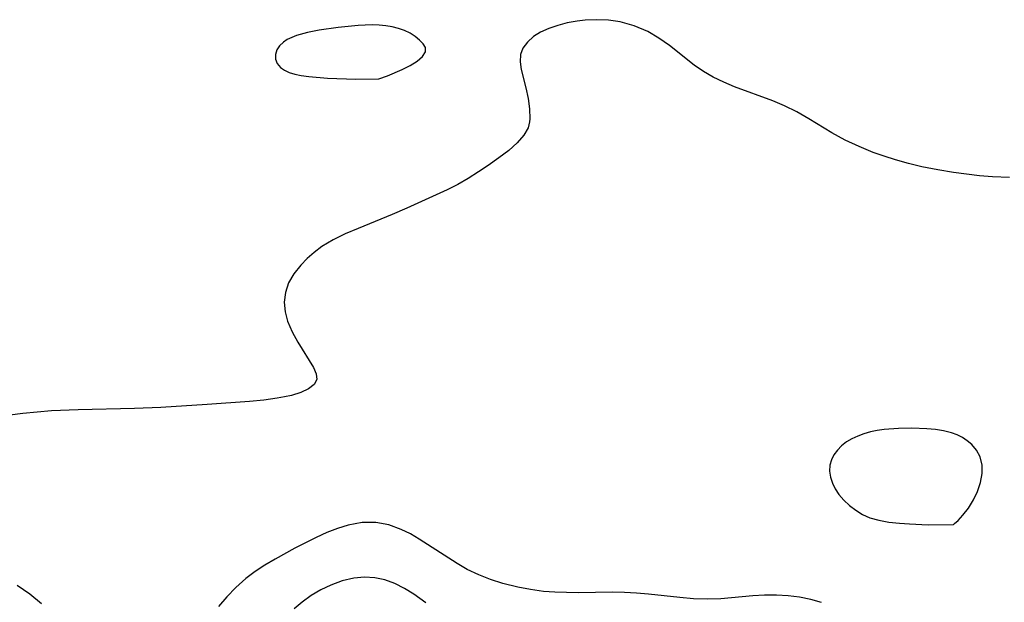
# Model space of a CAD drawing. Header units: inches. Extents: x 1073367 to 1082519, y 1569854 to 1574957.
# Tile 200 of 256: x 1076475 to 1076595, y 1573727 to 1573798. Entities that reach past the tile are written whole.
import ezdxf

# ---------------------------------------------------------------- set-up
doc = ezdxf.new("R2010")
doc.units = ezdxf.units.IN
doc.header["$MEASUREMENT"] = 0
doc.layers.add('CGG_CurvaNivelLidar_v1', color=7, linetype='Continuous', lineweight=30, true_color=0x008008)

msp = doc.modelspace()

# ---------------------------------------------------------------- linework, layer by layer
at = {"layer": 'CGG_CurvaNivelLidar_v1'}
for points in [[(1076595.3625, 1573778.489, 68.5), (1076593.2906, 1573778.5869, 68.5), (1076591.7067, 1573778.7105, 68.5), (1076590.1201, 1573778.8766, 68.5), (1076588.5347, 1573779.0848, 68.5), (1076586.5977, 1573779.4015, 68.5), (1076584.6759, 1573779.7936, 68.5), (1076583.0517, 1573780.1953, 68.5), (1076581.4456, 1573780.6506, 68.5), (1076580.0865, 1573781.0783, 68.5), (1076578.7471, 1573781.548, 68.5), (1076577.0088, 1573782.2524, 68.5), (1076575.3285, 1573783.0554, 68.5), (1076573.705, 1573783.9442, 68.5), (1076570.8899, 1573785.6463, 68.5), (1076569.4238, 1573786.4729, 68.5), (1076567.9224, 1573787.2171, 68.5), (1076566.516, 1573787.8107, 68.5), (1076561.8334, 1573789.5506, 68.5), (1076560.5166, 1573790.0977, 68.5), (1076559.2478, 1573790.71, 68.5), (1076558.0528, 1573791.404, 68.5), (1076556.9303, 1573792.1799, 68.5), (1076553.9137, 1573794.5848, 68.5), (1076552.6176, 1573795.4797, 68.5), (1076551.2489, 1573796.262, 68.5), (1076549.6003, 1573796.96, 68.5), (1076547.8769, 1573797.4354, 68.5), (1076546.4632, 1573797.6453, 68.5), (1076545.0408, 1573797.7142, 68.5), (1076543.6299, 1573797.6524, 68.5), (1076542.649, 1573797.5343, 68.5), (1076541.4443, 1573797.3149, 68.5), (1076540.2897, 1573797.0215, 68.5), (1076539.2059, 1573796.652, 68.5), (1076538.2019, 1573796.1936, 68.5), (1076537.3246, 1573795.6478, 68.5), (1076536.5877, 1573794.9939, 68.5), (1076536.0487, 1573794.2616, 68.5), (1076535.7436, 1573793.4679, 68.5), (1076535.6955, 1573792.592, 68.5), (1076535.8437, 1573791.6614, 68.5), (1076536.4059, 1573789.4157, 68.5), (1076536.6788, 1573788.1204, 68.5), (1076536.8557, 1573786.8389, 68.5), (1076536.8755, 1573785.6264, 68.5), (1076536.8367, 1573785.2587, 68.5), (1076536.6617, 1573784.5445, 68.5), (1076536.171, 1573783.6444, 68.5), (1076535.3517, 1573782.6987, 68.5), (1076534.3138, 1573781.7773, 68.5), (1076533.1188, 1573780.8672, 68.5), (1076531.8163, 1573779.9569, 68.5), (1076530.627, 1573779.1635, 68.5), (1076529.3877, 1573778.3857, 68.5), (1076528.095, 1573777.6486, 68.5), (1076526.7962, 1573776.9913, 68.5), (1076525.4616, 1573776.3628, 68.5), (1076521.8973, 1573774.7401, 68.5), (1076520.0879, 1573773.9619, 68.5), (1076515.9472, 1573772.281, 68.5), (1076514.3919, 1573771.6097, 68.5), (1076512.912, 1573770.8829, 68.5), (1076511.5431, 1573770.063, 68.5), (1076510.6088, 1573769.3667, 68.5), (1076509.7569, 1573768.6144, 68.5), (1076508.9857, 1573767.8244, 68.5), (1076508.1227, 1573766.7666, 68.5), (1076507.4642, 1573765.6417, 68.5), (1076507.0853, 1573764.4899, 68.5), (1076506.9528, 1573763.2851, 68.5), (1076507.0526, 1573762.1146, 68.5), (1076507.3527, 1573760.9628, 68.5), (1076507.9128, 1573759.6756, 68.5), (1076508.5991, 1573758.4438, 68.5), (1076510.5061, 1573755.3259, 68.5), (1076510.8604, 1573754.5546, 68.5), (1076510.9196, 1573753.8742, 68.5), (1076510.5858, 1573753.2691, 68.5), (1076509.9077, 1573752.7435, 68.5), (1076508.9605, 1573752.2973, 68.5), (1076507.8329, 1573751.9411, 68.5), (1076506.994, 1573751.7475, 68.5), (1076506.0983, 1573751.585, 68.5), (1076504.4638, 1573751.3669, 68.5), (1076502.7319, 1573751.2, 68.5), (1076497.5549, 1573750.8187, 68.5), (1076491.9195, 1573750.465, 68.5), (1076488.6923, 1573750.3454, 68.5), (1076481.8457, 1573750.1886, 68.5), (1076478.5681, 1573750.0384, 68.5), (1076476.8225, 1573749.9004, 68.5), (1076475.0862, 1573749.7195, 68.5), (1076473.4973, 1573749.5152, 68.5)], [(1076572.447, 1573726.6854, 69), (1076571.115, 1573727.066, 69), (1076569.7545, 1573727.348, 69), (1076568.3729, 1573727.5281, 69), (1076566.9367, 1573727.6051, 69), (1076565.4922, 1573727.5902, 69), (1076564.0459, 1573727.5035, 69), (1076560.1666, 1573727.1525, 69), (1076558.4859, 1573727.0947, 69), (1076556.8255, 1573727.1534, 69), (1076555.16, 1573727.3001, 69), (1076551.3387, 1573727.7303, 69), (1076549.886, 1573727.8523, 69), (1076548.4274, 1573727.9271, 69), (1076546.9907, 1573727.9464, 69), (1076542.7826, 1573727.8986, 69), (1076539.9447, 1573727.9563, 69), (1076538.5363, 1573728.0614, 69), (1076536.9641, 1573728.269, 69), (1076535.4111, 1573728.5659, 69), (1076533.603, 1573729.0231, 69), (1076532.1032, 1573729.4977, 69), (1076530.6484, 1573730.0593, 69), (1076529.2526, 1573730.7233, 69), (1076528.0076, 1573731.4426, 69), (1076523.4062, 1573734.4203, 69), (1076522.3239, 1573735.0613, 69), (1076521.2213, 1573735.6169, 69), (1076519.6999, 1573736.1672, 69), (1076518.1312, 1573736.4564, 69), (1076516.4451, 1573736.4418, 69), (1076514.7492, 1573736.1363, 69), (1076513.4438, 1573735.7304, 69), (1076512.1434, 1573735.2133, 69), (1076510.8443, 1573734.6185, 69), (1076508.253, 1573733.3093, 69), (1076505.8294, 1573731.9825, 69), (1076504.5925, 1573731.2457, 69), (1076503.3987, 1573730.463, 69), (1076502.2666, 1573729.6177, 69), (1076501.0588, 1573728.5513, 69), (1076499.9512, 1573727.4097, 69), (1076498.9392, 1573726.2228, 69)], [(1076524.1984, 1573726.6624, 69.5), (1076522.7358, 1573727.7165, 69.5), (1076521.5944, 1573728.418, 69.5), (1076520.4237, 1573729.0052, 69.5), (1076519.2267, 1573729.4503, 69.5), (1076518.0057, 1573729.7184, 69.5), (1076516.7327, 1573729.7811, 69.5), (1076515.4484, 1573729.654, 69.5), (1076514.0232, 1573729.327, 69.5), (1076512.6199, 1573728.8259, 69.5), (1076511.4031, 1573728.2426, 69.5), (1076510.2317, 1573727.546, 69.5), (1076509.1177, 1573726.748, 69.5), (1076508.1793, 1573725.9497, 69.5)], [(1076477.3832, 1573726.5343, 69), (1076475.9433, 1573727.7205, 69), (1076474.4192, 1573728.7786, 69)]]:
    msp.add_polyline3d(points, dxfattribs=at)
for points in [[(1076518.5, 1573790.502, 68.5), (1076519.5462, 1573790.8728, 68.5), (1076521.3415, 1573791.6428, 68.5), (1076522.2925, 1573792.1334, 68.5), (1076523.1498, 1573792.6691, 68.5), (1076523.8124, 1573793.2308, 68.5), (1076524.1762, 1573793.7993, 68.5), (1076524.1782, 1573794.3153, 68.5), (1076523.8961, 1573794.787, 68.5), (1076523.4546, 1573795.2373, 68.5), (1076522.9095, 1573795.6655, 68.5), (1076522.284, 1573796.0555, 68.5), (1076521.592, 1573796.3889, 68.5), (1076520.8707, 1573796.6419, 68.5), (1076520.1094, 1573796.8327, 68.5), (1076519.3196, 1573796.9674, 68.5), (1076518.5095, 1573797.0474, 68.5), (1076517.6735, 1573797.0736, 68.5), (1076515.9749, 1573797.0085, 68.5), (1076513.5432, 1573796.77, 68.5), (1076511.2071, 1573796.4322, 68.5), (1076509.7903, 1573796.1492, 68.5), (1076508.462, 1573795.7792, 68.5), (1076507.8698, 1573795.5545, 68.5), (1076507.3269, 1573795.2916, 68.5), (1076506.8484, 1573794.9827, 68.5), (1076506.3738, 1573794.535, 68.5), (1076506.0382, 1573794.0304, 68.5), (1076505.8676, 1573793.4932, 68.5), (1076505.8932, 1573792.9233, 68.5), (1076506.1078, 1573792.3785, 68.5), (1076506.4921, 1573791.8982, 68.5), (1076506.977, 1573791.5476, 68.5), (1076507.5657, 1573791.2725, 68.5), (1076508.2328, 1573791.0625, 68.5), (1076509.0239, 1573790.8978, 68.5), (1076509.9609, 1573790.777, 68.5), (1076512.2089, 1573790.6075, 68.5), (1076515.6897, 1573790.4733, 68.5)], [(1076588.5, 1573736.2222, 69), (1076588.6581, 1573736.3214, 69), (1076589.0819, 1573736.715, 69), (1076589.6731, 1573737.3539, 69), (1076590.3358, 1573738.1966, 69), (1076590.9737, 1573739.2045, 69), (1076591.459, 1573740.237, 69), (1076591.809, 1573741.3253, 69), (1076591.9969, 1573742.4135, 69), (1076591.9982, 1573743.4433, 69), (1076591.7661, 1573744.4428, 69), (1076591.3222, 1573745.2492, 69), (1076590.7359, 1573745.9433, 69), (1076590.2027, 1573746.3991, 69), (1076589.6078, 1573746.7912, 69), (1076588.9627, 1573747.1204, 69), (1076588.2756, 1573747.3838, 69), (1076587.3133, 1573747.6304, 69), (1076586.3068, 1573747.7876, 69), (1076585.2707, 1573747.8819, 69), (1076583.448, 1573747.9459, 69), (1076581.8057, 1573747.9131, 69), (1076580.0776, 1573747.77, 69), (1076579.2305, 1573747.6471, 69), (1076578.4025, 1573747.4799, 69), (1076577.6097, 1573747.262, 69), (1076576.8509, 1573746.99, 69), (1076576.1363, 1573746.6605, 69), (1076575.4793, 1573746.267, 69), (1076574.8866, 1573745.7966, 69), (1076574.375, 1573745.2655, 69), (1076573.9536, 1573744.6862, 69), (1076573.6383, 1573744.0682, 69), (1076573.452, 1573743.4187, 69), (1076573.417, 1573742.7051, 69), (1076573.5279, 1573741.9775, 69), (1076573.7603, 1573741.2503, 69), (1076574.0988, 1573740.5388, 69), (1076574.5363, 1573739.8594, 69), (1076575.1354, 1573739.1573, 69), (1076575.8295, 1573738.5167, 69), (1076576.5982, 1573737.941, 69), (1076577.429, 1573737.44, 69), (1076578.3395, 1573737.0293, 69), (1076579.4136, 1573736.7274, 69), (1076580.6401, 1573736.511, 69), (1076581.9557, 1573736.3619, 69), (1076583.1516, 1573736.2724, 69), (1076585.4351, 1573736.1873, 69)]]:
    msp.add_polyline3d(points, close=True, dxfattribs=at)

doc.saveas('drawing.dxf')
